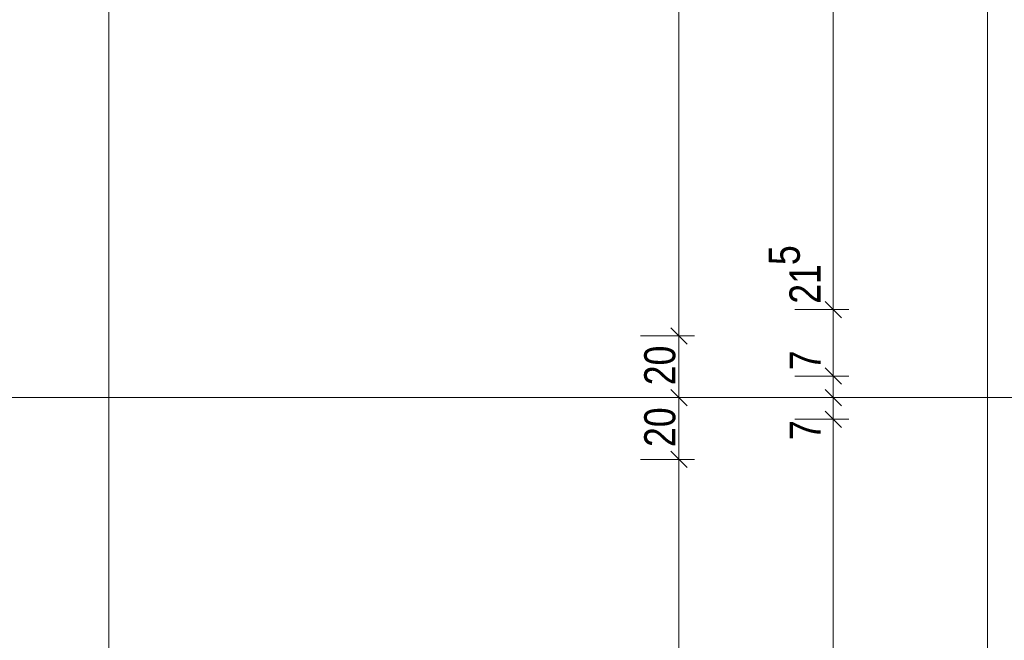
# Model space of a CAD drawing. Extents: x -620 to 300, y 62 to 1112.
# Tile 23 of 71: x -297 to -233, y 534 to 574. Entities that reach past the tile are written whole.
import ezdxf
from ezdxf.lldxf.tags import DXFTag

# ---------------------------------------------------------------- set-up
doc = ezdxf.new("R2010")
doc.units = 0
doc.layers.get('0').update_dxf_attribs({"lineweight": 13})
doc.layers.add('70 -71 Achsen- 1 Gebäudeachsen', color=7, linetype='STRICHPUNKT2-A06GA19A8I', lineweight=18)
doc.layers.add('70 -76 Bemaßung- 2 Allgemein', color=7, linetype='Continuous', lineweight=5, true_color=0x6666cc)
doc.styles.get("Standard").update_dxf_attribs({"font": 'ARIALN.TTF'})
tags = doc.linetypes.add('STRICHPUNKT2-A06GA19A8I', pattern=[12.7, 6.35, -3.175, 0, -3.175]).pattern_tags.tags
tags[10:11] = [DXFTag(74, 4), DXFTag(75, 0), DXFTag(340, '0'), DXFTag(46, 0.0), DXFTag(50, 0.0), DXFTag(44, 0.0), DXFTag(45, 0.0)]
tags[8:9] = [DXFTag(74, 4), DXFTag(75, 0), DXFTag(340, '0'), DXFTag(46, 0.0), DXFTag(50, 0.0), DXFTag(44, 0.0), DXFTag(45, 0.0)]
tags[6:7] = [DXFTag(74, 4), DXFTag(75, 0), DXFTag(340, '0'), DXFTag(46, 0.0), DXFTag(50, 0.0), DXFTag(44, 0.0), DXFTag(45, 0.0)]
tags[4:5] = [DXFTag(74, 4), DXFTag(75, 0), DXFTag(340, '0'), DXFTag(46, 0.0), DXFTag(50, 0.0), DXFTag(44, 0.0), DXFTag(45, 0.0)]

# ---------------------------------------------------------------- blocks, each defined once
blk = doc.blocks.new('Referenz-A06GA19C8I')
at = {"layer": '70 -71 Achsen- 1 Gebäudeachsen', "color": 0, "linetype": 'STRICHPUNKT2-A06GA19A8I', "lineweight": -2, "ltscale": 0.13}
for p, q in [((-291.176, 1084.554), (-291.176, 85.114)), ((-539.606, 549.614), (74.639, 549.614))]:
    blk.add_line(p, q, dxfattribs=at)
at = {"layer": '70 -76 Bemaßung- 2 Allgemein', "color": 0, "linetype": 'Continuous', "lineweight": -2, "ltscale": 0.13}
for p, q in [((-254.236, 554.674), (-254.236, 604.553)), ((-244.236, 556.374), (-244.236, 598.713)), ((-234.236, 385.674), (-234.236, 596.613)), ((-244.236, 556.374), (-244.236, 557.434)), ((-244.236, 554.314), (-244.236, 556.374)), ((-244.236, 554.314), (-244.236, 556.374)), ((-243.706, 554.783), (-244.767, 555.844)), ((-243.706, 554.783), (-244.767, 555.844)), ((-246.736, 555.314), (-243.236, 555.314)), ((-246.736, 555.314), (-243.236, 555.314)), ((-244.236, 551.014), (-244.236, 555.314)), ((-254.236, 552.614), (-254.236, 554.674)), ((-254.236, 554.614), (-254.236, 552.553)), ((-253.706, 553.083), (-254.767, 554.144)), ((-254.767, 554.144), (-253.706, 553.083)), ((-256.736, 553.614), (-253.236, 553.614)), ((-256.736, 553.614), (-253.236, 553.614)), ((-244.236, 552.074), (-244.236, 553.134)), ((-254.236, 550.674), (-254.236, 552.553)), ((-244.236, 550.014), (-244.236, 552.074)), ((-244.236, 552.014), (-244.236, 549.953)), ((-244.767, 551.544), (-243.706, 550.483)), ((-243.706, 550.483), (-244.767, 551.544)), ((-244.236, 550.674), (-244.236, 551.734)), ((-254.236, 548.614), (-254.236, 550.674)), ((-254.236, 550.614), (-254.236, 548.553)), ((-246.736, 551.014), (-243.236, 551.014)), ((-246.736, 551.014), (-243.236, 551.014)), ((-244.236, 549.614), (-244.236, 551.014)), ((-244.236, 548.614), (-244.236, 550.674)), ((-244.236, 550.614), (-244.236, 548.553)), ((-253.706, 549.083), (-254.767, 550.144)), ((-254.767, 550.144), (-253.706, 549.083)), ((-244.767, 550.144), (-243.706, 549.083)), ((-243.706, 549.083), (-244.767, 550.144)), ((-244.236, 549.953), (-244.236, 548.893)), ((-256.736, 549.614), (-253.236, 549.614)), ((-256.736, 549.614), (-253.236, 549.614)), ((-246.736, 549.614), (-243.236, 549.614)), ((-246.736, 549.614), (-243.236, 549.614)), ((-244.236, 548.214), (-244.236, 549.614)), ((-244.767, 548.744), (-243.706, 547.683)), ((-244.767, 548.744), (-243.706, 547.683)), ((-244.236, 549.214), (-244.236, 547.153)), ((-244.236, 549.214), (-244.236, 547.153)), ((-254.236, 546.674), (-254.236, 548.553)), ((-246.736, 548.214), (-243.236, 548.214)), ((-246.736, 548.214), (-243.236, 548.214)), ((-244.236, 548.553), (-244.236, 547.493)), ((-244.236, 547.153), (-244.236, 546.093)), ((-244.236, 387.074), (-244.236, 547.153)), ((-253.706, 545.083), (-254.767, 546.144)), ((-254.767, 546.144), (-253.706, 545.083)), ((-254.236, 544.614), (-254.236, 546.674)), ((-254.236, 546.614), (-254.236, 544.553)), ((-256.736, 545.614), (-253.236, 545.614)), ((-256.736, 545.614), (-253.236, 545.614)), ((-254.236, 389.674), (-254.236, 544.553))]:
    blk.add_line(p, q, dxfattribs=at)
at = {"layer": '70 -76 Bemaßung- 2 Allgemein', "color": 0, "linetype": 'Continuous', "lineweight": -2, "ltscale": 0.13, "char_height": 2.01377, "attachment_point": 1, "rotation": 90}
for s, insert in [('{\\fArial Narrow;5}', (-248.421, 558.197)), ('{\\fArial Narrow;21}', (-247.079, 555.695)), ('{\\fArial Narrow;20}', (-256.487, 550.417)), ('{\\fArial Narrow;7}', (-247.062, 551.386)), ('{\\fArial Narrow;20}', (-256.487, 546.417)), ('{\\fArial Narrow;7}', (-247.062, 546.866))]:
    blk.add_mtext(s, dxfattribs=dict(at, insert=insert))

msp = doc.modelspace()

# ---------------------------------------------------------------- block references
at = {"color": 8, "lineweight": 13, "ltscale": 0.13, "true_color": 0x808080}
msp.add_blockref('Referenz-A06GA19C8I', (0, 0), dxfattribs=at)

doc.saveas('drawing.dxf')
